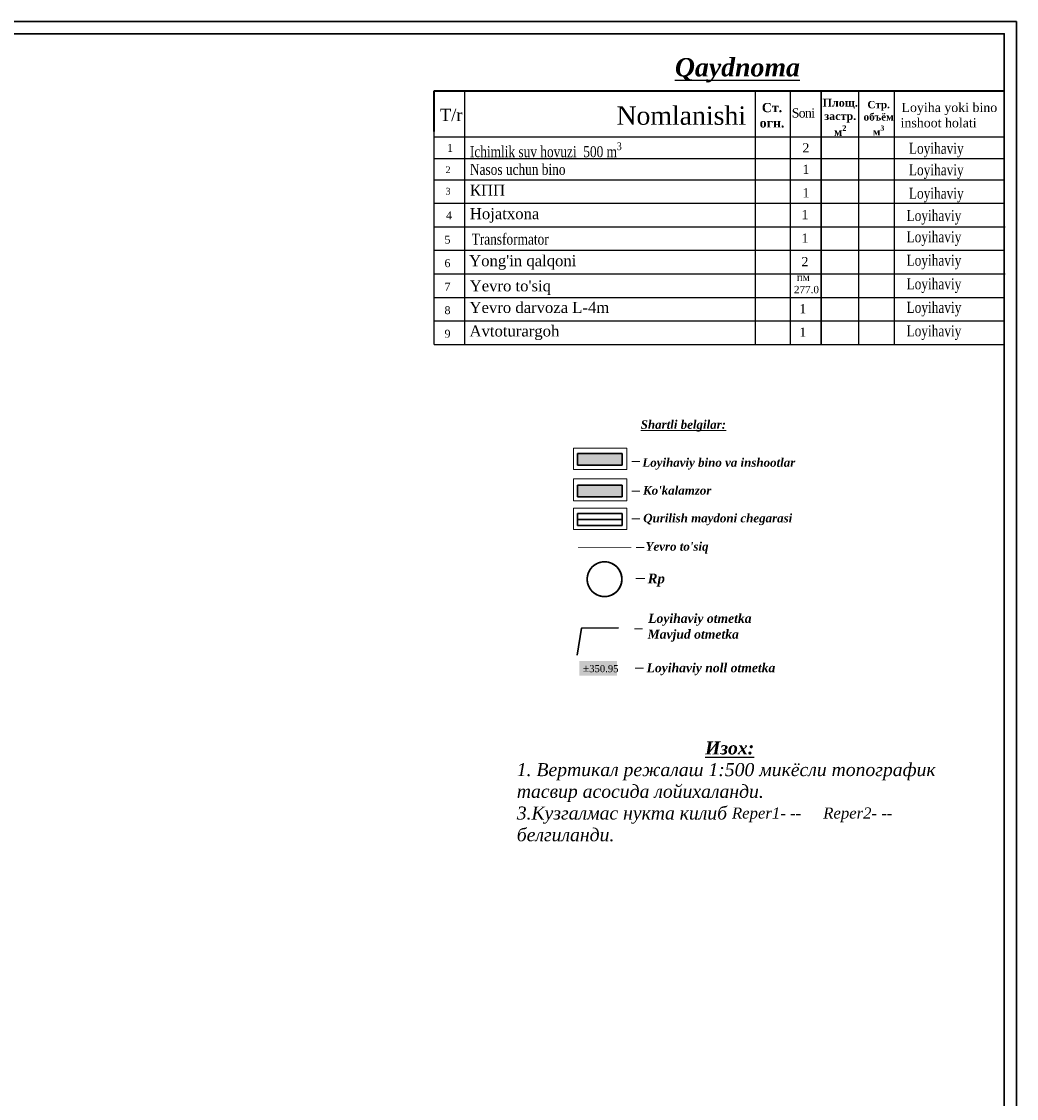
# Model space of a CAD drawing. Extents: x 883 to 364438, y -13 to 4201180.
# Tile 44 of 256: x 362820 to 362982, y 4200923 to 4201098. Entities that reach past the tile are written whole.
import ezdxf

# ---------------------------------------------------------------- set-up
doc = ezdxf.new("R2010")
doc.units = 0
doc.header["$LTSCALE"] = 0.5
doc.header["$MEASUREMENT"] = 0
doc.linetypes.add('G_BUILDING_LINE', pattern=[3, 2, -1])
for name, color, linetype in [('(00001)karta', 7, 'Continuous'), ('0-SECTION LINE', 1, 'Continuous'), ('V_лойихавий_OPOR-PNT', 7, 'Continuous')]:
    doc.layers.add(name, color=color, linetype=linetype)
doc.layers.add('.', color=7, linetype='Continuous', lineweight=15)
doc.styles.add('MtXpl_Times_New_Roma', font='timesbi.ttf')
doc.styles.get("Standard").update_dxf_attribs({"font": 'times.ttf'})
doc.linetypes.add('FENCELINE1', pattern='A,6.35,-2.54,[133,ltypeshp.shx,S=2.54,R=0,X=-2.54,Y=0],-2.54,25.4', length=36.83)

msp = doc.modelspace()

# ---------------------------------------------------------------- hatches: boundary and pattern name
at = {"layer": '.', "true_color": 0x991b1e}
h = msp.add_hatch(color=244, dxfattribs=at)
h.dxf.hatch_style = 1
h.paths.add_polyline_path([(362910.9, 4201027.98), (362918.17, 4201027.98), (362918.17, 4201026.07), (362910.9, 4201026.07)])
at = {"layer": '.', "true_color": 0x58ba48}
h = msp.add_hatch(color=85, dxfattribs=at)
h.dxf.hatch_style = 1
h.paths.add_polyline_path([(362910.9, 4201022.83), (362918.17, 4201022.83), (362918.17, 4201020.92), (362910.9, 4201020.92)])

# ---------------------------------------------------------------- linework, layer by layer
at = {"layer": '(00001)karta', "color": 18, "linetype": 'FENCELINE1', "ltscale": 0.2, "true_color": 0x000000, "const_width": 0.0864}
msp.add_lwpolyline([(362910.95, 4201012.67), (362919.64, 4201012.67)], dxfattribs=at)
at = {"layer": '.', "color": 7}
for p, q in [((362910.24, 4201028.86), (362918.93, 4201028.86)), ((362910.24, 4201025.4), (362910.24, 4201028.86)), ((362918.93, 4201028.86), (362918.93, 4201025.4)), ((362918.93, 4201025.4), (362910.24, 4201025.4)), ((362910.24, 4201023.86), (362918.93, 4201023.86)), ((362910.24, 4201020.4), (362910.24, 4201023.86)), ((362910.24, 4201020.26), (362910.24, 4201023.72)), ((362918.93, 4201023.86), (362918.93, 4201020.4)), ((362918.93, 4201023.72), (362918.93, 4201020.26)), ((362918.93, 4201020.26), (362910.24, 4201020.26)), ((362910.24, 4201019.07), (362918.93, 4201019.07)), ((362910.24, 4201015.61), (362910.24, 4201019.07)), ((362918.93, 4201019.07), (362918.93, 4201015.61)), ((362918.93, 4201015.61), (362910.24, 4201015.61))]:
    msp.add_line(p, q, dxfattribs=at)
at = {"layer": '.', "color": 7, "lineweight": 30}
for p, q in [((362910.9, 4201027.98), (362918.17, 4201027.98)), ((362910.9, 4201026.07), (362910.9, 4201027.98)), ((362918.17, 4201027.98), (362918.17, 4201026.07)), ((362918.17, 4201026.07), (362910.9, 4201026.07)), ((362910.9, 4201022.83), (362918.17, 4201022.83)), ((362910.9, 4201020.92), (362910.9, 4201022.83)), ((362918.17, 4201022.83), (362918.17, 4201020.92)), ((362918.17, 4201020.92), (362910.9, 4201020.92)), ((362910.9, 4201018.19), (362918.17, 4201018.19)), ((362910.9, 4201016.27), (362910.9, 4201018.19)), ((362918.17, 4201018.19), (362918.17, 4201016.27)), ((362918.17, 4201016.27), (362910.9, 4201016.27))]:
    msp.add_line(p, q, dxfattribs=at)
at = {"layer": '.'}
for points in [[(362910.9, 4201027.98), (362918.17, 4201027.98), (362918.17, 4201026.07), (362910.9, 4201026.07)], [(362910.9, 4201022.83), (362918.17, 4201022.83), (362918.17, 4201020.92), (362910.9, 4201020.92)], [(362910.9, 4201018.19), (362918.17, 4201018.19), (362918.17, 4201016.27), (362910.9, 4201016.27)]]:
    msp.add_lwpolyline(points, close=True, dxfattribs=at)
for points in [[(362919.75, 4201026.68), (362921.02, 4201026.68)], [(362919.75, 4201021.83), (362921.02, 4201021.83)], [(362919.75, 4201017.33), (362921.02, 4201017.33)], [(362920.46, 4201012.66), (362921.73, 4201012.66)], [(362920.15, 4200999.42), (362921.49, 4200999.42)], [(362920.3, 4200993), (362921.63, 4200993)]]:
    msp.add_lwpolyline(points, dxfattribs=at)
at = {"layer": '.', "color": 1}
msp.add_lwpolyline([(362920.4, 4201007.58), (362921.84, 4201007.58)], dxfattribs=at)
for p, q in [((362887.53, 4201068.79), (362887.53, 4201087.12)), ((362887.53, 4201045.78), (362887.53, 4201087.12)), ((362892.53, 4201079.62), (362892.53, 4201087.12)), ((362892.53, 4201083.12), (362892.53, 4201086.74)), ((362939.9, 4201045.78), (362939.9, 4201087.12)), ((362945.61, 4201079.62), (362945.61, 4201087.12)), ((362945.61, 4201079.62), (362945.61, 4201087.12)), ((362950.61, 4201079.62), (362950.61, 4201087.12)), ((362950.61, 4201079.62), (362950.61, 4201087.12)), ((362950.61, 4201079.62), (362950.61, 4201087.12)), ((362950.61, 4201079.62), (362950.61, 4201087.12)), ((362950.65, 4201079.62), (362950.65, 4201087.12)), ((362956.76, 4201079.62), (362956.76, 4201087.12)), ((362962.58, 4201079.62), (362962.58, 4201087.12)), ((362962.58, 4201079.62), (362962.58, 4201087.12)), ((362962.58, 4201079.62), (362962.58, 4201087.12)), ((362962.58, 4201079.62), (362962.58, 4201087.12)), ((362962.58, 4201079.62), (362962.58, 4201087.12)), ((362962.58, 4201079.62), (362962.58, 4201087.12)), ((362962.58, 4201079.62), (362962.58, 4201087.12)), ((362962.58, 4201079.62), (362962.58, 4201087.12)), ((362887.53, 4201079.62), (362980.47, 4201079.62)), ((362887.53, 4201079.62), (362980.47, 4201079.62)), ((362887.53, 4201079.62), (362980.47, 4201079.62)), ((362887.53, 4201079.62), (362980.47, 4201079.62)), ((362892.53, 4201061.12), (362892.53, 4201079.62)), ((362892.53, 4201045.78), (362892.53, 4201079.62)), ((362945.61, 4201045.78), (362945.61, 4201079.62)), ((362945.61, 4201045.78), (362945.61, 4201079.62)), ((362950.61, 4201068.79), (362950.61, 4201079.62)), ((362950.61, 4201045.78), (362950.61, 4201079.62)), ((362950.61, 4201068.79), (362950.61, 4201079.62)), ((362950.61, 4201045.78), (362950.61, 4201079.62)), ((362950.65, 4201045.78), (362950.65, 4201079.62)), ((362956.76, 4201045.78), (362956.76, 4201079.62)), ((362962.58, 4201068.79), (362962.58, 4201079.62)), ((362962.58, 4201061.12), (362962.58, 4201079.62)), ((362962.58, 4201068.79), (362962.58, 4201079.62)), ((362962.58, 4201061.12), (362962.58, 4201079.62)), ((362962.58, 4201068.79), (362962.58, 4201079.62)), ((362962.58, 4201061.12), (362962.58, 4201079.62)), ((362962.58, 4201068.79), (362962.58, 4201079.62)), ((362962.58, 4201045.78), (362962.58, 4201079.62)), ((362887.53, 4201076.12), (362980.47, 4201076.12)), ((362887.53, 4201076.12), (362980.47, 4201076.12)), ((362887.53, 4201072.62), (362980.47, 4201072.62)), ((362887.53, 4201072.62), (362980.47, 4201072.62)), ((362887.53, 4201068.79), (362980.48, 4201068.79)), ((362887.53, 4201068.79), (362980.48, 4201068.79)), ((362887.53, 4201064.95), (362980.48, 4201064.95)), ((362887.53, 4201064.95), (362980.61, 4201064.95)), ((362887.53, 4201064.95), (362980.48, 4201064.95)), ((362887.53, 4201064.95), (362980.61, 4201064.95)), ((362887.53, 4201061.12), (362980.48, 4201061.12)), ((362887.53, 4201061.12), (362980.48, 4201061.12)), ((362887.53, 4201057.28), (362980.48, 4201057.28)), ((362887.53, 4201057.28), (362980.61, 4201057.28)), ((362887.53, 4201057.28), (362980.48, 4201057.28)), ((362887.53, 4201057.28), (362980.61, 4201057.28)), ((362887.53, 4201053.45), (362980.48, 4201053.45)), ((362887.53, 4201053.45), (362980.48, 4201053.45)), ((362887.53, 4201049.61), (362980.48, 4201049.61)), ((362887.53, 4201045.78), (362980.48, 4201045.78))]:
    msp.add_line(p, q)
at = {"lineweight": 40}
msp.add_line((362887.53, 4201080.5), (362887.53, 4201087.12), dxfattribs=at)
at = {"color": 18, "linetype": 'Continuous', "lineweight": 30, "true_color": 0x000000}
for points in [[(362619.36, 4201098.43), (362982.47, 4201098.43), (362982.47, 4200769.59), (362619.36, 4200769.59)], [(362621.36, 4201096.43), (362980.47, 4201096.43), (362980.47, 4200771.59), (362621.36, 4200771.59)]]:
    msp.add_lwpolyline(points, close=True, dxfattribs=at)
at = {"lineweight": 40}
msp.add_lwpolyline([(362887.53, 4201087.12), (362980.47, 4201087.12)], dxfattribs=at)
msp.add_lwpolyline([(362887.53, 4201087.12), (362980.47, 4201087.12)], dxfattribs=at)
at = {"color": 1, "linetype": 'G_BUILDING_LINE', "lineweight": 30, "const_width": 0.304}
msp.add_lwpolyline([(362910.9, 4201017.23), (362918.17, 4201017.23)], dxfattribs=at)
at = {"color": 1, "lineweight": 30, "const_width": 0.259}
msp.add_lwpolyline([(362915.29, 4201010.33, 1), (362915.29, 4201004.65, 0.414214), (362918.14, 4201007.49, 0.414214)], format="xyb", close=True, dxfattribs=at)
at = {"color": 1, "lineweight": 30}
msp.add_circle((362915.29, 4201007.49), 2.84, dxfattribs=at)
at = {"layer": 'V_лойихавий_OPOR-PNT', "lineweight": 30}
msp.add_polyline3d([(362910.84, 4200995.11, -0.06), (362911.55, 4200999.52, -0.06), (362917.58, 4200999.56, -0.06)], dxfattribs=at)

# ---------------------------------------------------------------- texts
at = {"layer": '.', "color": 0, "style": 'MtXpl_Times_New_Roma'}
for s, height, p in [('%%UShartli belgilar:', 1.3988, (362921.19, 4201032.01)), ('Loyihaviy bino va inshootlar', 1.3988, (362921.45, 4201025.82)), ("Ko'kalamzor", 1.3988, (362921.56, 4201021.27)), ('Qurilish maydoni chegarasi', 1.3988, (362921.6, 4201016.75)), ("Yevro to'siq", 1.3988, (362921.98, 4201012.13)), ('Mavjud otmetka ', 1.4718, (362922.31, 4200997.78)), ('Loyihaviy noll otmetka', 1.4718, (362922.15, 4200992.31))]:
    msp.add_text(s, height=height, dxfattribs=at).set_placement(p)
at = {"layer": '.', "color": 1, "style": 'MtXpl_Times_New_Roma'}
for s, height, p in [('Rp  ', 1.59, (362922.33, 4201006.81)), ('Loyihaviy otmetka ', 1.4718, (362922.41, 4201000.37))]:
    msp.add_text(s, height=height, dxfattribs=at).set_placement(p)
at = {"layer": '.', "color": 0, "char_height": 1.5, "width": 55.241, "attachment_point": 1}
for s, insert in [('\\A1;{\\H1.2x;КПП}', (362893.33, 4201071.83)), ('\\A1;{\\H1.2x;Hojatxona}', (362893.33, 4201068)), ("\\A1;{\\H1.2x;Yong'in qalqoni}", (362893.21, 4201060.33)), ("\\A1;{\\H1.2x;Yevro to'siq}", (362893.3, 4201056.23)), ('\\A1;{\\H1.2x;Yevro darvoza L-4m}', (362893.27, 4201052.71)), ('\\A1;{\\H1.2x;Avtoturargoh}', (362893.27, 4201048.87))]:
    msp.add_mtext(s, dxfattribs=dict(at, insert=insert))
at = {"color": 0}
for s, insert, char_height, width, attachment_point in [('{\\fTimes New Roman|b1|i1|c204|p18;\\LQaydnoma}', (362936.96, 4201090.48), 3, 92.0561, 5), ('Nomlanishi', (362927.8, 4201083.07, -317.35), 3, 92.0561, 5), ('{\\fTimes New Roman|b1|i0|c204|p18;Ст.\\Pогн.}', (362942.6, 4201085.15), 1.5, 4.9239, 2), ('\\A1;{\\fTimes New Roman|b1|i0|c204|p18;Площ.\\Pзастр.\\Pм\\H0.7x;\\S2^ ;}', (362953.73, 4201085.84), 1.3, 7.2342, 2), ('\\A1;{\\fTimes New Roman|b1|i0|c204|p18;Стр.\\Pобъём\\Pм\\H0.7x;\\S3^ ;}', (362959.99, 4201085.48), 1.2, 4.1112, 2), ('\\pi0.15156;{\\H1.2x;Loyiha yoki bino inshoot holati}', (362963.57, 4201085.17), 1.25, 16.2343, 1), ('T/r', (362890.28, 4201083.18, -317.35), 2, 92.0561, 5), ('{\\H1.2x;\\T0.9;Soni}', (362945.82, 4201084.27), 1.25, 4.7558, 1), ('1', (362889.61, 4201078.47), 1.3, 2.5046, 1), ('\\A1;{\\W0.8;Ichimlik suv hovuzi  500 m\\H0.7x;\\S3^ ;}', (362893.34, 4201078.72), 1.8, 53.8902, 1), ('{\\H1.2x;2}', (362947.56, 4201078.58), 1.25, 4.1201, 1), ('{\\W0.8;Loyihaviy}', (362964.92, 4201078.66), 1.8, 53.8902, 1), ('2 ', (362889.35, 4201074.81), 1.1, 2.5046, 1), ('\\A1;{\\W0.8;Nasos uchun bino}', (362893.34, 4201075.22), 1.8, 53.8902, 1), ('{\\H1.2x;1}', (362947.56, 4201075.08), 1.25, 4.1201, 1), ('{\\W0.8;Loyihaviy}', (362964.92, 4201075.16), 1.8, 53.8902, 1), ('3 ', (362889.35, 4201071.31), 1.1, 2.5046, 1), ('{\\H1.2x;1}', (362947.56, 4201071.25), 1.25, 4.1201, 1), ('{\\W0.8;Loyihaviy}', (362964.92, 4201071.33), 1.8, 53.8902, 1), ('4', (362889.44, 4201067.48), 1.3, 2.5046, 1), ('{\\H1.2x;1}', (362947.41, 4201067.7), 1.25, 4.1201, 1), ('{\\W0.8;Loyihaviy}', (362964.54, 4201067.7), 1.8, 53.8902, 1), ('\\A1;{\\W0.8;Transformator}', (362893.62, 4201063.85), 1.8, 53.8902, 1), ('{\\H1.2x;1}', (362947.41, 4201063.86), 1.25, 4.1201, 1), ('{\\W0.8;Loyihaviy}', (362964.54, 4201064.23), 1.8, 53.8902, 1), ('5', (362889.19, 4201063.52), 1.3, 2.5046, 1), ('{\\H1.2x;2}', (362947.41, 4201060.03), 1.25, 4.1201, 1), ('{\\W0.8;Loyihaviy}', (362964.54, 4201060.4), 1.8, 53.8902, 1), ('6', (362889.19, 4201059.68), 1.3, 2.5046, 1), ('{\\H1.2x; пм\\P277.0}', (362946.18, 4201057.32), 1, 3.2961, 1), ('{\\W0.8;Loyihaviy}', (362964.54, 4201056.56), 1.8, 53.8902, 1), ('7', (362889.19, 4201055.84), 1.3, 2.5046, 1), ('8', (362889.19, 4201052.01), 1.3, 2.5046, 1), ('{\\H1.2x;1}', (362947.05, 4201052.35), 1.25, 4.1201, 1), ('{\\W0.8;Loyihaviy}', (362964.54, 4201052.72), 1.8, 53.8902, 1), ('9', (362889.19, 4201048.17), 1.3, 2.5046, 1), ('{\\H1.2x;1}', (362947.05, 4201048.52), 1.25, 4.1201, 1), ('{\\W0.8;Loyihaviy}', (362964.54, 4201048.89), 1.8, 53.8902, 1)]:
    msp.add_mtext(s, dxfattribs=dict(at, insert=insert, char_height=char_height, width=width, attachment_point=attachment_point))
at = {"color": 5, "linetype": 'Continuous', "lineweight": 30, "insert": (362911.75, 4200993.58), "char_height": 1.152, "attachment_point": 1, "rotation": 359.8883, "bg_fill": 1, "box_fill_scale": 1.5, "bg_fill_color": 162, "bg_fill_transparency": 0}
msp.add_mtext_dynamic_manual_height_columns('{\\H1.08333x;\\C2;±\\H0.92308x;350.95}', width=5.0073, gutter_width=0.8, heights=[0], dxfattribs=at)

# ---------------------------------------------------------------- next in the draw order: texts
at = {"layer": '0-SECTION LINE', "color": 0, "insert": (362900.98, 4200972.87, 1639.28), "char_height": 3.03605, "width": 70.3326, "attachment_point": 4, "bg_fill": 3, "box_fill_scale": 1.5, "bg_fill_color": 256, "bg_fill_transparency": 0}
msp.add_mtext('\\A1;\\pi-3.03562,l3.03562;{\\H0.6993x;^I^I        \\fTimes New Roman|b1|i1|c204|p18;\\LИзох:\\P\\pi0,l0;\\fTimes New Roman|b0|i1|c204|p18;\\l1. Вертикал режалаш 1:500 микёсли топографик тасвир асосида лойихаланди. \\P3.Кузгалмас нукта килиб \\H0.85001x;\\C1;Reper1- --  \\C0; \\H1.14707x;\\C1; \\C0; \\H0.87179x;\\C1;Reper2- --\\C0; \\H1.17644x;белгиланди.}', dxfattribs=at)

doc.saveas('drawing.dxf')
